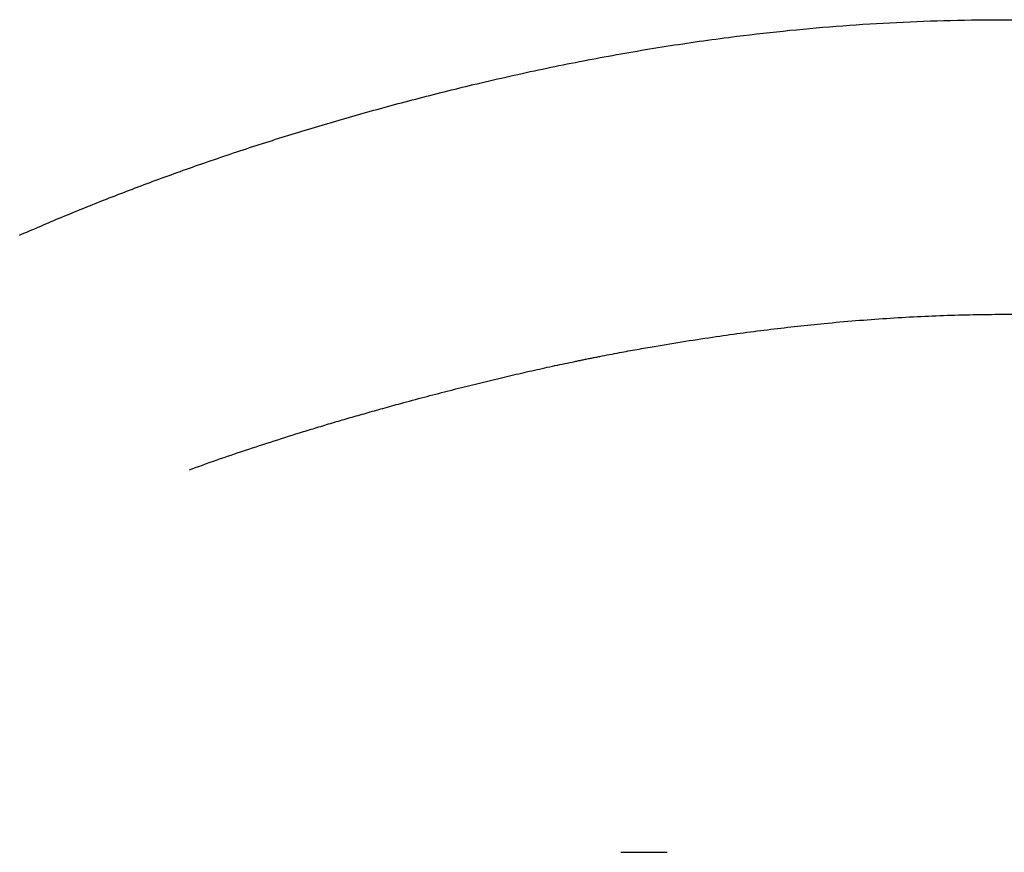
# Model space of a CAD drawing. Header units: millimetres. Extents: x 8 to 767, y 12 to 375.
# Tile 17 of 46: x 341 to 352, y 312 to 321. Entities that reach past the tile are written whole.
import ezdxf

# ---------------------------------------------------------------- set-up
doc = ezdxf.new("R2010")
doc.units = ezdxf.units.MM

msp = doc.modelspace()

# ---------------------------------------------------------------- linework, layer by layer
at = {"color": 7, "linetype": 'Continuous', "lineweight": 30}
for points, knots in [([(341.216, 318.68), (341.367, 318.745), (341.668, 318.875), (342.148, 319.069), (342.649, 319.261), (343.175, 319.45), (343.722, 319.634), (344.29, 319.813), (344.875, 319.984), (345.477, 320.147), (346.118, 320.308), (346.794, 320.461), (347.502, 320.602), (348.214, 320.723), (348.881, 320.817), (349.501, 320.887), (350.074, 320.937), (350.652, 320.973), (351.237, 320.995), (351.879, 321.002), (352.573, 320.991), (353.314, 320.958), (354.047, 320.902), (354.77, 320.824), (355.485, 320.725), (356.191, 320.606), (356.889, 320.467), (357.572, 320.311), (358.239, 320.14), (358.888, 319.958), (359.519, 319.764), (360.13, 319.561), (360.723, 319.35), (361.303, 319.132), (361.877, 318.907), (362.247, 318.756), (362.434, 318.679)], [0, 0, 0, 0, 0.027037, 0.054235, 0.081642, 0.10931, 0.137368, 0.165388, 0.193793, 0.222325, 0.251014, 0.283098, 0.314751, 0.346049, 0.377016, 0.401559, 0.425944, 0.450366, 0.475037, 0.500005, 0.531588, 0.562887, 0.593987, 0.624972, 0.65593, 0.686945, 0.718102, 0.749483, 0.780485, 0.811426, 0.842375, 0.873395, 0.90402, 0.9353, 0.967281, 1, 1, 1, 1]), ([(343.043, 316.154), (343.141, 316.19), (343.338, 316.261), (343.643, 316.364), (343.952, 316.465), (344.217, 316.549), (344.435, 316.615), (344.603, 316.666), (344.772, 316.715), (344.946, 316.765), (345.127, 316.816), (345.336, 316.874), (345.566, 316.936), (345.814, 317), (346.057, 317.062), (346.295, 317.12), (346.527, 317.175), (346.753, 317.226), (346.972, 317.275), (347.132, 317.308), (347.234, 317.329), (347.279, 317.338), (347.324, 317.348), (347.369, 317.357), (347.414, 317.365), (347.514, 317.385), (347.662, 317.414), (347.858, 317.45), (348.094, 317.491), (348.378, 317.538), (348.698, 317.587), (349.004, 317.63), (349.296, 317.667), (349.585, 317.7), (349.89, 317.732), (350.209, 317.76), (350.542, 317.785), (350.871, 317.804), (351.196, 317.818), (351.515, 317.826), (351.827, 317.829), (352.134, 317.827), (352.441, 317.819), (352.751, 317.807), (353.066, 317.789), (353.384, 317.767), (353.706, 317.74), (354.031, 317.707), (354.365, 317.669), (354.708, 317.626), (355.058, 317.576), (355.41, 317.52), (355.765, 317.459), (356.122, 317.393), (356.378, 317.342), (356.534, 317.309), (356.591, 317.297), (356.648, 317.285), (356.706, 317.272), (356.764, 317.26), (356.822, 317.247), (356.915, 317.226), (357.043, 317.197), (357.25, 317.149), (357.505, 317.088), (357.771, 317.021), (358.007, 316.959), (358.213, 316.904), (358.368, 316.861), (358.473, 316.832), (358.528, 316.816), (358.583, 316.8), (358.632, 316.787), (358.684, 316.771), (358.743, 316.754), (358.834, 316.728), (358.948, 316.694), (359.088, 316.652), (359.235, 316.606), (359.391, 316.558), (359.554, 316.506), (359.722, 316.453), (359.892, 316.397), (360.066, 316.339), (360.245, 316.279), (360.429, 316.216), (360.553, 316.173), (360.615, 316.151)], [0, 0, 0, 0, 0.02064, 0.041179, 0.061619, 0.08196, 0.092575, 0.103163, 0.113724, 0.124259, 0.135357, 0.146952, 0.16208, 0.176748, 0.190958, 0.204709, 0.218002, 0.230837, 0.243215, 0.255136, 0.257642, 0.260143, 0.262639, 0.26513, 0.267616, 0.270097, 0.281727, 0.292018, 0.302221, 0.320227, 0.337958, 0.35356, 0.368948, 0.384122, 0.399086, 0.416629, 0.433879, 0.450842, 0.46752, 0.483919, 0.500043, 0.515529, 0.531253, 0.547219, 0.56343, 0.57989, 0.596602, 0.61357, 0.630797, 0.649126, 0.667745, 0.686658, 0.705868, 0.725378, 0.74519, 0.748352, 0.751535, 0.754739, 0.757965, 0.761212, 0.764481, 0.767772, 0.776932, 0.786256, 0.803312, 0.820889, 0.832898, 0.84514, 0.857614, 0.860946, 0.864295, 0.867659, 0.871023, 0.87311, 0.877361, 0.881813, 0.889949, 0.898681, 0.908008, 0.917932, 0.928452, 0.939568, 0.950595, 0.962151, 0.974238, 0.986854, 1, 1, 1, 1]), ([(347.684, 312.036), (347.774, 312.036), (347.939, 312.037), (348.107, 312.038), (348.184, 312.039)], [0, 0, 0, 0, 0.543028, 1, 1, 1, 1])]:
    msp.add_open_spline(points, degree=3, knots=knots, dxfattribs=at)

doc.saveas('drawing.dxf')
